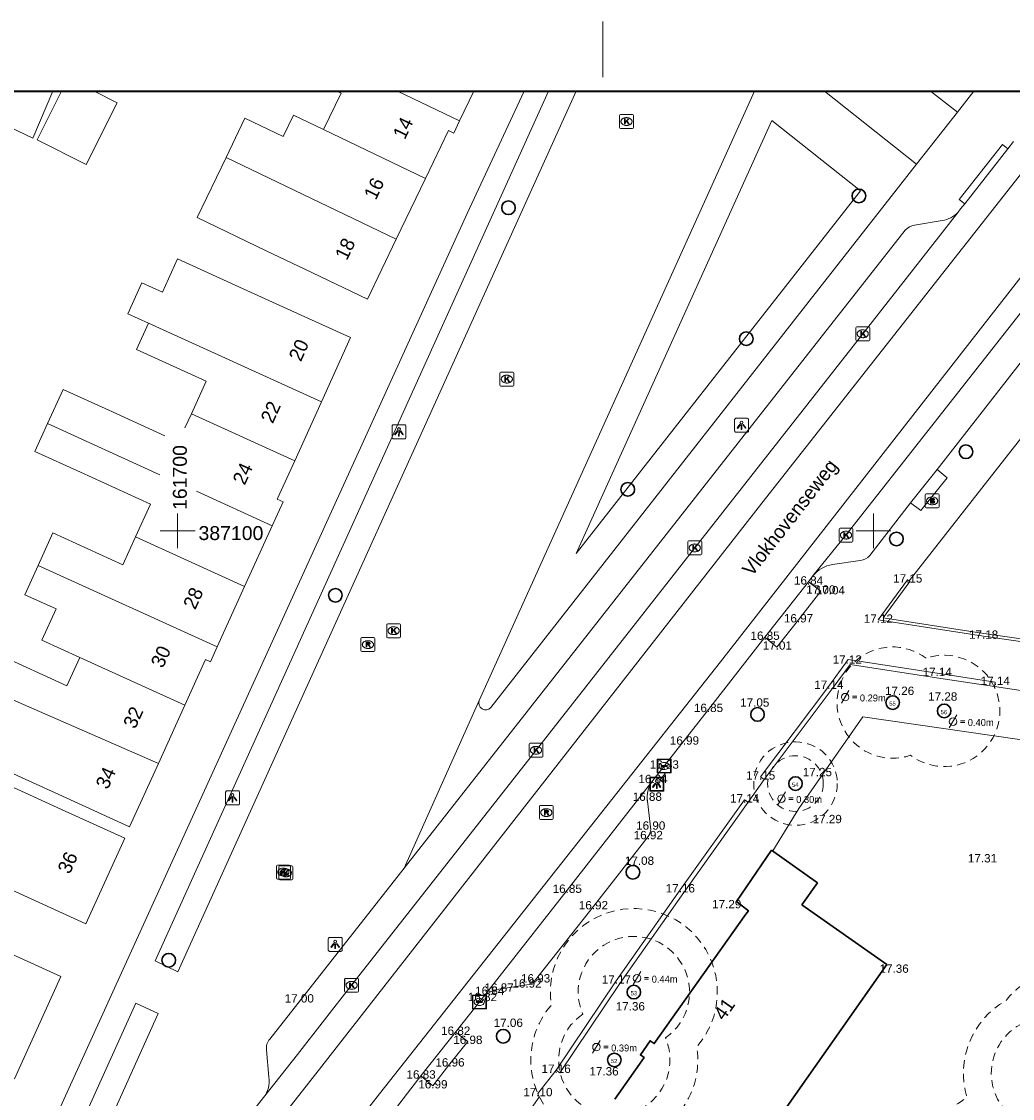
# Model space of a CAD drawing. Header units: metres. Extents: x 161590 to 161951, y 386917 to 387147.
# Tile 8 of 13: x 161689 to 161760, y 387059 to 387137. Entities that reach past the tile are written whole.
import ezdxf
from ezdxf.enums import TextEntityAlignment as Align

# ---------------------------------------------------------------- set-up
doc = ezdxf.new("R2010")
doc.units = ezdxf.units.M
doc.header["$MEASUREMENT"] = 0
doc.linetypes.add('DGN Style 2', pattern=[1, 0.6, -0.4])
doc.linetypes.add('DGN Style 4', pattern=[1.6, 0.8, -0.4, 0, -0.4])
for name, color, linetype, lineweight in [('70', 255, 'Continuous', 0), ('Bebouwing', 1, 'Continuous', 30), ('GB_Coordinaat', 7, 'Continuous', 0), ('GB_Doorsnede Stam', 3, 'Continuous', 0), ('GB_Kader', 7, 'Continuous', 40), ('GB_Kruinprojectie', 3, 'DGN Style 2', 0), ('GB_Kruinprojectievlak', 3, 'DGN Style 2', 0), ('GB_NAP Hoogte Bij Boom', 1, 'Continuous', 0), ('GB_NAP Hoogte Rioolput', 150, 'Continuous', 0), ('GB_Ruitennet', 7, 'Continuous', 0), ('GB_Vouwlijn', 7, 'Continuous', 0), ('IMGEO_Groenvoorziening', 7, 'Continuous', 0), ('IMGEO_Openbare_ruimte_label', 7, 'Continuous', 0), ('IMGEO_Pand', 7, 'Continuous', 0), ('IMGEO_Pand_nummerreeks', 7, 'Continuous', 0), ('IMGEO_Parkeervlak_open', 7, 'Continuous', 0), ('IMGEO_Rijbaan_lokaal_gesloten', 7, 'Continuous', 0), ('IMGEO_Rijbaan_lokaal_open', 7, 'Continuous', 0), ('IMGEO_Voetpad_open', 7, 'Continuous', 0), ('Muur', 150, 'Continuous', 13)]:
    doc.layers.add(name, color=color, linetype=linetype, lineweight=lineweight)
for name, color, linetype, lineweight, true_color in [('Achterkant tegel', 7, 'Continuous', 0, 0xa4a1ff), ('Boom', 7, 'Continuous', 0, 0x965c00), ('Boomummer', 7, 'Continuous', 0, 0x82ff82), ('GB_Kruinprojectie toekomst', 7, 'DGN Style 2', 0, 0xc8ff5c), ('GB_Kruinprojectievlak toekomst', 7, 'DGN Style 2', 0, 0xc8ff5c), ('GB_NAP Hoogte Algemeen', 7, 'Continuous', 13, 0x5555eb), ('Hekwerk', 7, 'DGN Style 4', 0, 0x6a5acd), ('IMGEO_Boom', 7, 'Continuous', 0, 0x6e2d9b), ('IMGEO_Brandkraan', 7, 'Continuous', 0, 0x20b2aa), ('IMGEO_Kolk', 7, 'Continuous', 0, 0x20b2aa), ('IMGEO_Lichtpunt', 7, 'Continuous', 0, 0x006400), ('IMGEO_Rioolput', 7, 'Continuous', 13, 0x20b2aa), ('Inrit', 7, 'Continuous', 0, 0xdf969c), ('Klinkers', 7, 'Continuous', 0, 0xff6347), ('Kolk', 7, 'Continuous', 0, 0x969600), ('Lichtmast', 7, 'Continuous', 0, 0x8000a0), ('Opsluitband onderkant', 7, 'Continuous', 0, 0xd2d200)]:
    doc.layers.add(name, color=color, linetype=linetype, lineweight=lineweight, true_color=true_color)
doc.styles.add('GB-Tekst Maatvoering', font='ITALICS.shx', dxfattribs={"height": 1})
doc.styles.add('GB_Tekst Leeg', font='arial.shx', dxfattribs={"height": 1.1})
doc.styles.add('IMGeo', font='txt', dxfattribs={"height": 1})
doc.styles.get("Standard").update_dxf_attribs({"font": 'txt.shx'})

# ---------------------------------------------------------------- blocks, each defined once
blk = doc.blocks.new('VOUWLN')
at = {"layer": 'GB_Vouwlijn', "color": 7, "linetype": 'Continuous', "lineweight": 0}
blk.add_line((-0.037, -4.017), (-0.037, -8.017), dxfattribs=at)
blk = doc.blocks.new('RK')
at = {"layer": 'GB_Ruitennet', "flags": 128}
for points in [[(-1.25, 0), (0, 0), (0, 1.25)], [(0, -1.25), (0, 0), (1.25, 0)]]:
    blk.add_lwpolyline(points, dxfattribs=at)
blk = doc.blocks.new('bgt_boom')
at = {"layer": 'IMGEO_Boom', "color": 7, "lineweight": 30}
blk.add_circle((0, 0), 0.489, dxfattribs=at)
blk = doc.blocks.new('*U17')
at = {"layer": 'IMGEO_Brandkraan', "linetype": 'Continuous', "lineweight": 0}
for points in [[(-0.49, -1.01), (1.11, -0.21), (0.68, 0.64, 0.108931), (0.38, 1.02, 0.685211), (-0.31, 0.5, 0.653363), (-1.03, 0.26, 0.140841), (-0.96, -0.09)], [(-0.11, -0.2), (-0.22, 0.01, 1.027489), (-0.53, -0.13), (-0.42, -0.35)], [(0.51, 0.11), (0.39, 0.37, 1.005529), (0.06, 0.2), (0.19, -0.05)]]:
    blk.add_hatch(color=7, dxfattribs=at).paths.add_polyline_path(points, flags=16)
at = {"layer": 'IMGEO_Brandkraan', "color": 7, "linetype": 'Continuous', "lineweight": 0, "flags": 128}
blk.add_lwpolyline([(2.71, -1.15), (-0.7, -2.85, -0.398433), (-1.15, -2.71), (-2.85, 0.7, -0.398433), (-2.71, 1.15), (0.7, 2.85, -0.398433), (1.15, 2.71), (2.85, -0.7, -0.398433), (2.71, -1.15)], format="xyb", close=True, dxfattribs=at)
at = {"layer": 'IMGEO_Brandkraan', "color": 7, "linetype": 'Continuous', "lineweight": 0}
blk.add_rational_spline([(1.15, 0.5), (1.92, -1.06), (0.79, -1.61), (-0.33, -2.16), (-1.09, -0.61), (-1.12, -0.56), (-1.14, -0.51), (-1.92, 1.05), (-0.79, 1.61), (0.33, 2.16), (1.1, 0.6), (1.12, 0.55), (1.15, 0.5)], [1, 0.707106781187, 1, 0.707106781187, 1, 1, 1, 0.707106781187, 1, 0.707106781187, 1, 1, 1], degree=2, knots=[0, 0, 0, 0.125, 0.125, 0.25, 0.25, 0.5, 0.5, 0.625, 0.625, 0.75, 0.75, 1, 1, 1], dxfattribs=at)
blk = doc.blocks.new('e_bgt_put_brandkraan_put')
at = {"layer": 'IMGEO_Brandkraan', "color": 7, "linetype": 'Continuous', "lineweight": 0, "flags": 128}
blk.add_lwpolyline([(-0.501, -0.426), (-0.501, 0.426, -0.398433), (-0.426, 0.5), (0.426, 0.5, -0.398433), (0.5, 0.426), (0.5, -0.426, -0.398433), (0.426, -0.5), (-0.426, -0.5, -0.398433), (-0.501, -0.426)], format="xyb", close=True, dxfattribs=at)
at = {"layer": 'IMGEO_Brandkraan', "color": 7, "linetype": 'Continuous', "lineweight": 0, "xscale": 0.223606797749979, "yscale": 0.223606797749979, "zscale": 0.223606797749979, "rotation": 243.434948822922}
blk.add_blockref('*U17', (0, 0), dxfattribs=at)
blk = doc.blocks.new('*U19')
at = {"layer": 'IMGEO_Kolk', "linetype": 'Continuous', "lineweight": 0}
blk.add_hatch(color=7, dxfattribs=at).paths.add_polyline_path([(-0.44, -1.12), (-0.69, -0.63), (-0.08, -0.32), (-0.95, -0.11), (-1.27, 0.55), (-0.38, 0.27), (0.31, 1.38), (0.62, 0.77), (0.13, 0.1), (0.52, -0.02), (0.91, 0.17), (1.16, -0.32)], flags=16)
at = {"layer": 'IMGEO_Kolk', "color": 7, "linetype": 'Continuous', "lineweight": 0, "flags": 128}
blk.add_lwpolyline([(2.71, -1.15), (-0.7, -2.85, -0.398433), (-1.15, -2.71), (-2.85, 0.7, -0.398433), (-2.71, 1.15), (0.7, 2.85, -0.398433), (1.15, 2.71), (2.85, -0.7, -0.398433), (2.71, -1.15)], format="xyb", close=True, dxfattribs=at)
at = {"layer": 'IMGEO_Kolk', "color": 7, "linetype": 'Continuous', "lineweight": 0}
blk.add_rational_spline([(1.15, 0.5), (1.92, -1.06), (0.79, -1.61), (-0.33, -2.16), (-1.09, -0.61), (-1.12, -0.56), (-1.14, -0.51), (-1.92, 1.05), (-0.79, 1.61), (0.33, 2.16), (1.1, 0.6), (1.12, 0.55), (1.15, 0.5)], [1, 0.707106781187, 1, 0.707106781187, 1, 1, 1, 0.707106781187, 1, 0.707106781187, 1, 1, 1], degree=2, knots=[0, 0, 0, 0.125, 0.125, 0.25, 0.25, 0.5, 0.5, 0.625, 0.625, 0.75, 0.75, 1, 1, 1], dxfattribs=at)
blk = doc.blocks.new('e_bgt_put_kolk')
at = {"layer": 'IMGEO_Kolk', "color": 7, "linetype": 'Continuous', "lineweight": 0, "flags": 128}
blk.add_lwpolyline([(-0.501, -0.426), (-0.501, 0.426, -0.398433), (-0.426, 0.5), (0.426, 0.5, -0.398433), (0.5, 0.426), (0.5, -0.426, -0.398433), (0.426, -0.5), (-0.426, -0.5, -0.398433), (-0.501, -0.426)], format="xyb", close=True, dxfattribs=at)
at = {"layer": 'IMGEO_Kolk', "color": 7, "linetype": 'Continuous', "lineweight": 0, "xscale": 0.223606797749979, "yscale": 0.223606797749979, "zscale": 0.223606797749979, "rotation": 243.434948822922}
blk.add_blockref('*U19', (0, 0), dxfattribs=at)
blk = doc.blocks.new('*U13')
at = {"layer": 'IMGEO_Lichtpunt', "color": 7, "flags": 128}
for points in [[(-20, -89), (83, -38, 0.414214), (89, -20), (38, 83, 0.414214), (20, 89), (-83, 38, 0.414214), (-89, 20), (-38, -83, 0.414214), (-20, -89)], [(-19, -25, 1), (-32, 0, 1), (-19, -25)]]:
    blk.add_lwpolyline(points, format="xyb", close=True, dxfattribs=at)
for points in [[(-11, 9), (-16, 12), (5, 52), (11, 49), (-11, 9)], [(-1, -4), (-4, 2), (37, 22), (40, 16), (-1, -4)], [(-1, -20), (0, -13), (46, -20), (45, -27), (-1, -20)]]:
    blk.add_lwpolyline(points, close=True, dxfattribs=at)
blk = doc.blocks.new('e_bgt_paal_lichtmast')
at = {"layer": 'IMGEO_Lichtpunt', "color": 7, "flags": 128}
blk.add_lwpolyline([(-0.493, 0.403), (-0.493, -0.404, 0.414214), (-0.399, -0.498), (0.409, -0.498, 0.414214), (0.503, -0.404), (0.503, 0.403, 0.414214), (0.409, 0.498), (-0.399, 0.498, 0.414214), (-0.493, 0.403)], format="xyb", close=True, dxfattribs=at)
at = {"layer": 'IMGEO_Lichtpunt', "color": 7, "xscale": 0.007052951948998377, "yscale": 0.007052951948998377, "zscale": 0.007052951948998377, "rotation": 243.434948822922}
blk.add_blockref('*U13', (0.005, 0), dxfattribs=at)
blk = doc.blocks.new('*U21')
at = {"layer": 'IMGEO_Rioolput', "linetype": 'Continuous', "lineweight": 0}
for points in [[(1.13, -0.26), (0.88, 0.24), (0.23, -0.08), (0.21, -0.04, -0.280473), (0.23, 0.21), (0.62, 0.76), (0.34, 1.32), (-0.03, 0.8, 0.195635), (-0.11, 0.45, 0.331675), (-0.67, 0.64, 0.461296), (-0.97, -0.04), (-0.47, -1.06)], [(-0.07, -0.24), (-0.18, -0.03, 0.035782), (-0.25, 0.07, 0.861761), (-0.55, -0.07, 0.070718), (-0.5, -0.18), (-0.4, -0.4)]]:
    blk.add_hatch(color=7, dxfattribs=at).paths.add_polyline_path(points, flags=16)
at = {"layer": 'IMGEO_Rioolput', "color": 7, "linetype": 'Continuous', "lineweight": 0, "flags": 128}
blk.add_lwpolyline([(2.71, -1.15), (-0.7, -2.85, -0.398433), (-1.15, -2.71), (-2.85, 0.7, -0.398433), (-2.71, 1.15), (0.7, 2.85, -0.398433), (1.15, 2.71), (2.85, -0.7, -0.398433), (2.71, -1.15)], format="xyb", close=True, dxfattribs=at)
at = {"layer": 'IMGEO_Rioolput', "color": 7, "linetype": 'Continuous', "lineweight": 0}
blk.add_rational_spline([(1.15, 0.5), (1.92, -1.06), (0.79, -1.61), (-0.33, -2.16), (-1.09, -0.61), (-1.12, -0.56), (-1.14, -0.51), (-1.92, 1.05), (-0.79, 1.61), (0.33, 2.16), (1.1, 0.6), (1.13, 0.55), (1.15, 0.5)], [1, 0.707106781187, 1, 0.707106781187, 1, 1, 1, 0.707106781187, 1, 0.707106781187, 1, 1, 1], degree=2, knots=[0, 0, 0, 0.125, 0.125, 0.25, 0.25, 0.5, 0.5, 0.625, 0.625, 0.75, 0.75, 1, 1, 1], dxfattribs=at)
blk = doc.blocks.new('e_bgt_put_inspectie_rioolput')
at = {"layer": 'IMGEO_Rioolput', "color": 7, "linetype": 'Continuous', "lineweight": 0, "flags": 128}
blk.add_lwpolyline([(-0.501, -0.426), (-0.501, 0.426, -0.398433), (-0.426, 0.5), (0.426, 0.5, -0.398433), (0.5, 0.426), (0.5, -0.426, -0.398433), (0.426, -0.5), (-0.426, -0.5, -0.398433), (-0.501, -0.426)], format="xyb", close=True, dxfattribs=at)
at = {"layer": 'IMGEO_Rioolput', "color": 7, "linetype": 'Continuous', "lineweight": 0, "xscale": 0.223606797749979, "yscale": 0.223606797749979, "zscale": 0.223606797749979, "rotation": 243.434948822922}
blk.add_blockref('*U21', (0, 0), dxfattribs=at)
blk = doc.blocks.new('COORDRK_2')
at = {"layer": 'GB_Coordinaat', "color": 7, "linetype": 'Continuous', "lineweight": 0, "insert": (0.167, 1.5), "char_height": 1, "attachment_point": 4, "rotation": 90, "line_spacing_factor": 0.6, "style": 'GB-Tekst Maatvoering'}
blk.add_mtext('\\Farial;161700', dxfattribs=at)
at = {"layer": 'GB_Coordinaat', "color": 7, "linetype": 'Continuous', "lineweight": 0, "insert": (1.5, -0.167), "char_height": 1, "attachment_point": 4, "line_spacing_factor": 0.6, "style": 'GB-Tekst Maatvoering'}
blk.add_mtext('\\Farial;387100', dxfattribs=at)
blk = doc.blocks.new('IMG-KOLK')
at = {"color": 0, "linetype": 'ByBlock', "lineweight": -2, "ltscale": 10, "flags": 128}
blk.add_lwpolyline([(-5, 5), (5, 5), (5, -5), (-5, -5), (-5, 5)], close=True, dxfattribs=at)
for points in [[(-4.42, 4.64), (4.38, 4.64, -0.414214), (4.59, 4.42), (4.59, -4.37, -0.414214), (4.38, -4.59), (-4.42, -4.59, -0.414214), (-4.63, -4.37), (-4.63, 4.42, -0.414214), (-4.42, 4.64)], [(-3.45, 1.05, 0.380426), (-2.76, -1.8)], [(-0.08, 2.66, 0.240218), (-3.45, 1.05)], [(-1.94, 0.45, 0.853344), (-1.94, -0.32)], [(3.31, 1.11, 0.240191), (-0.08, 2.66)], [(1.85, -0.32, 0.849746), (1.85, 0.45)], [(2.67, -1.76, 0.380426), (3.31, 1.11)], [(-2.76, -1.8, 0.148452), (0.12, -2.57)], [(0.12, -2.57, 0.131742), (2.67, -1.76)]]:
    blk.add_lwpolyline(points, format="xyb", dxfattribs=at)
for points in [[(-1.94, 0.45), (1.85, 0.45)], [(1.85, -0.32), (-1.94, -0.32)]]:
    blk.add_lwpolyline(points, dxfattribs=at)
blk = doc.blocks.new('IMG-LICHTPUNT')
at = {"color": 0, "ltscale": 10, "flags": 128}
for points in [[(-5, 5), (5, 5), (5, -5), (-5, -5), (-5, 5)], [(-4.63, 4.64), (4.59, 4.64), (4.59, -4.59), (-4.63, -4.59), (-4.63, 4.64)], [(-1.23, 0.8), (-0.77, 0.51), (-2.55, -2.33), (-3.01, -2.04), (-1.23, 0.8)], [(-0.33, 0.32), (0.21, 0.32), (0.21, -3.03), (-0.33, -3.03), (-0.33, 0.32)], [(0.75, 0.51), (1.21, 0.79), (2.93, -2.09), (2.47, -2.36), (0.75, 0.51)]]:
    blk.add_lwpolyline(points, close=True, dxfattribs=at)
at = {"color": 0, "ltscale": 10}
blk.add_circle((-0.02, 2.1), 1.03, dxfattribs=at)
blk = doc.blocks.new('bgt_boom_1')
at = {"layer": 'Boom', "color": 7, "lineweight": 30}
blk.add_circle((0, 0), 0.489, dxfattribs=at)
blk = doc.blocks.new('STAM0_9')
at = {"layer": 'GB_Doorsnede Stam', "color": 3, "linetype": 'Continuous', "lineweight": 0}
for p, q in [((0.55, 0.97), (-0.55, -0.88)), ((1.07, 0.12), (1.67, 0.12)), ((1.07, -0.12), (1.67, -0.12))]:
    blk.add_line(p, q, dxfattribs=at)
blk.add_circle((0, 0), 0.54, dxfattribs=at)
at = {"layer": 'GB_Doorsnede Stam', "color": 3, "linetype": 'Continuous', "lineweight": 0, "insert": (2.11, -0.64), "char_height": 1, "attachment_point": 7, "rotation": 0.0009, "line_spacing_factor": 0.6, "style": 'GB_Tekst Leeg'}
blk.add_mtext('\\FLMFONT;0.39m', dxfattribs=at)
blk = doc.blocks.new('STAM0_10')
at = {"layer": 'GB_Doorsnede Stam', "color": 3, "linetype": 'Continuous', "lineweight": 0}
for p, q in [((0.55, 0.97), (-0.55, -0.88)), ((1.07, 0.12), (1.67, 0.12)), ((1.07, -0.12), (1.67, -0.12))]:
    blk.add_line(p, q, dxfattribs=at)
blk.add_circle((0, 0), 0.54, dxfattribs=at)
at = {"layer": 'GB_Doorsnede Stam', "color": 3, "linetype": 'Continuous', "lineweight": 0, "insert": (2.11, -0.64), "char_height": 1, "attachment_point": 7, "rotation": 0.0009, "line_spacing_factor": 0.6, "style": 'GB_Tekst Leeg'}
blk.add_mtext('\\FLMFONT;0.44m', dxfattribs=at)
blk = doc.blocks.new('STAM0_11')
at = {"layer": 'GB_Doorsnede Stam', "color": 3, "linetype": 'Continuous', "lineweight": 0}
for p, q in [((0.55, 0.97), (-0.55, -0.88)), ((1.07, 0.12), (1.67, 0.12)), ((1.07, -0.12), (1.67, -0.12))]:
    blk.add_line(p, q, dxfattribs=at)
blk.add_circle((0, 0), 0.54, dxfattribs=at)
at = {"layer": 'GB_Doorsnede Stam', "color": 3, "linetype": 'Continuous', "lineweight": 0, "insert": (2.11, -0.64), "char_height": 1, "attachment_point": 7, "rotation": 0.0009, "line_spacing_factor": 0.6, "style": 'GB_Tekst Leeg'}
blk.add_mtext('\\FLMFONT;0.40m', dxfattribs=at)
blk = doc.blocks.new('STAM0_12')
at = {"layer": 'GB_Doorsnede Stam', "color": 3, "linetype": 'Continuous', "lineweight": 0}
for p, q in [((0.55, 0.97), (-0.55, -0.88)), ((1.07, 0.12), (1.67, 0.12)), ((1.07, -0.12), (1.67, -0.12))]:
    blk.add_line(p, q, dxfattribs=at)
blk.add_circle((0, 0), 0.54, dxfattribs=at)
at = {"layer": 'GB_Doorsnede Stam', "color": 3, "linetype": 'Continuous', "lineweight": 0, "insert": (2.11, -0.64), "char_height": 1, "attachment_point": 7, "rotation": 0.0009, "line_spacing_factor": 0.6, "style": 'GB_Tekst Leeg'}
blk.add_mtext('\\FLMFONT;0.29m', dxfattribs=at)
blk = doc.blocks.new('STAM0_8')
at = {"layer": 'GB_Doorsnede Stam', "color": 3, "linetype": 'Continuous', "lineweight": 0}
for p, q in [((0.55, 0.97), (-0.55, -0.88)), ((1.07, 0.12), (1.67, 0.12)), ((1.07, -0.12), (1.67, -0.12))]:
    blk.add_line(p, q, dxfattribs=at)
blk.add_circle((0, 0), 0.54, dxfattribs=at)
at = {"layer": 'GB_Doorsnede Stam', "color": 3, "linetype": 'Continuous', "lineweight": 0, "insert": (2.11, -0.64), "char_height": 1, "attachment_point": 7, "rotation": 0.0009, "line_spacing_factor": 0.6, "style": 'GB_Tekst Leeg'}
blk.add_mtext('\\FLMFONT;0.30m', dxfattribs=at)

msp = doc.modelspace()

# ---------------------------------------------------------------- linework, layer by layer
at = {"layer": '70'}
msp.add_point((161752.459, 387096.475), dxfattribs=at)
at = {"layer": 'Achterkant tegel', "color": 7}
msp.add_line((161764.079, 387088.008), (161758.703, 387088.827), dxfattribs=at)
at = {"layer": 'Achterkant tegel', "color": 7, "flags": 128}
msp.add_lwpolyline([(161727.191, 387061.243), (161725.88, 387059.567), (161725.97, 387059.309), (161724.273, 387056.92), (161721.894, 387053.631), (161719.558, 387050.38), (161715.427, 387044.277), (161709.922, 387035.825), (161707.145, 387031.636), (161704.367, 387027.322), (161702.898, 387025.095), (161699.932, 387020.299), (161697.993, 387016.864), (161695.435, 387012.352), (161693.614, 387008.996)], dxfattribs=at)
at = {"layer": 'Bebouwing', "color": 7}
for p, q in [((161742.685, 387077.069), (161745.977, 387074.713)), ((161744.867, 387073.137), (161750.972, 387068.851))]:
    msp.add_line(p, q, dxfattribs=at)
at = {"layer": 'Bebouwing', "color": 7, "flags": 128}
for points in [[(161731.426, 387059.156), (161733.191, 387061.675), (161733.523, 387062.15), (161733.262, 387062.341), (161733.955, 387063.365), (161734.253, 387063.164), (161740.823, 387072.453), (161741.016, 387072.709), (161740.154, 387073.364), (161742.685, 387077.069)], [(161744.867, 387073.137), (161745.977, 387074.713)], [(161742.536, 387056.832), (161750.972, 387068.851)]]:
    msp.add_lwpolyline(points, dxfattribs=at)
at = {"layer": 'GB_Kader', "color": 7, "linetype": 'Continuous', "lineweight": 40, "flags": 128}
msp.add_lwpolyline([(161935.745, 386931.594), (161648.745, 386931.594), (161648.745, 387131.594), (161935.745, 387131.594), (161935.745, 386931.594)], dxfattribs=at)
at = {"layer": 'GB_Kruinprojectie'}
msp.add_circle((161744.4, 387081.844), 2, dxfattribs=at)
at = {"layer": 'GB_Kruinprojectie toekomst'}
msp.add_circle((161744.4, 387081.844), 3, dxfattribs=at)
at = {"layer": 'GB_Kruinprojectievlak', "flags": 128}
for points in [[(161753.799, 387090.849, 1.662601), (161752.67, 387083.873, 1.662601), (161753.799, 387090.849)], [(161729.111, 387065.279, 2.113599), (161735.055, 387063.567, 2.113599), (161729.111, 387065.279)], [(161768.094, 387063.555, 0.99963), (161762.726, 387066.236, 0.155938), (161760.854, 387064.678, 1.346993), (161765.845, 387058.87, 0.368951), (161768.094, 387063.555)]]:
    msp.add_lwpolyline(points, format="xyb", close=True, dxfattribs=at)
at = {"layer": 'GB_Kruinprojectievlak toekomst', "flags": 128}
for points in [[(161753.799, 387090.849, 1.662601), (161752.67, 387083.873, 1.662601), (161753.799, 387090.849)], [(161752.843, 387054.041, 0.124991), (161750.519, 387052.218, 1.042919), (161759.696, 387044.503, 0.174713), (161761.262, 387048.258, 0.420745), (161765.392, 387055.778, 0.099277), (161767.187, 387057.309, 0.307835), (161770.169, 387063.363, 0.043361), (161770.362, 387064.207, 0.423982), (161781.754, 387065.778, 1.664063), (161788.968, 387070.871, 0.192638), (161791.674, 387075.312, 1.421822), (161780.185, 387081.762, 0.086133), (161778.671, 387079.907, 1.560312), (161770.187, 387076.657, 0.256311), (161767.361, 387069.498, 0.352743), (161761.327, 387067.781, 0.100198), (161759.512, 387066.239, 0.350728), (161756.73, 387059.279, 0.257225), (161753.659, 387054.37, 0.044093), (161752.843, 387054.041)], [(161727.848, 387057.135, 1.701405), (161729.962, 387046.866, 1.667565), (161731.578, 387053.736, 0.136745), (161729.579, 387056.262, 0.55675), (161737.308, 387062.918, 1.570019), (161726.858, 387065.927, 0.440032), (161727.848, 387057.135)]]:
    msp.add_lwpolyline(points, format="xyb", close=True, dxfattribs=at)
at = {"layer": 'Hekwerk', "color": 7, "linetype": 'Continuous', "lineweight": 0}
msp.add_line((161744.634, 387080.06), (161749.244, 387086.644), dxfattribs=at)
at = {"layer": 'Hekwerk', "color": 7, "linetype": 'Continuous', "lineweight": 0, "flags": 128}
for points in [[(161773.412, 387083.15), (161749.244, 387086.644)], [(161742.762, 387077.014), (161744.634, 387080.06)]]:
    msp.add_lwpolyline(points, dxfattribs=at)
at = {"layer": 'IMGEO_Groenvoorziening', "color": 7, "linetype": 'Continuous', "lineweight": 0, "flags": 128}
msp.add_lwpolyline([(161728.639, 387098.369), (161749.068, 387124.442), (161742.706, 387129.49), (161728.639, 387098.369)], dxfattribs=at)
at = {"layer": 'IMGEO_Pand', "color": 7, "linetype": 'Continuous', "lineweight": 13, "flags": 128}
for points in [[(161682.868, 387131.594), (161682.807, 387131.451), (161689.59, 387128.208), (161691.02, 387131.594)], [(161689.9, 387128.086), (161693.425, 387126.319), (161695.653, 387130.762), (161693.995, 387131.594)], [(161691.659, 387131.594), (161689.9, 387128.086)], [(161711.423, 387131.594), (161711.744, 387131.44), (161710.49, 387128.825)], [(161720.266, 387129.452), (161715.809, 387131.594)], [(161720.266, 387129.452), (161721.294, 387131.594)], [(161710.49, 387128.825), (161708.329, 387129.872), (161707.588, 387128.327), (161704.832, 387129.649), (161703.483, 387126.836)], [(161717.802, 387125.311), (161719.456, 387128.759), (161719.844, 387128.573), (161720.266, 387129.452)], [(161710.49, 387128.825), (161717.802, 387125.311)], [(161703.483, 387126.836), (161701.405, 387122.504), (161706.374, 387120.12), (161709.132, 387118.797), (161713.64, 387116.635), (161715.715, 387120.96)], [(161715.715, 387120.96), (161703.483, 387126.836)], [(161715.715, 387120.96), (161717.802, 387125.311)], [(161710.337, 387109.279), (161712.431, 387113.886), (161707.879, 387115.954), (161704.983, 387117.27), (161699.995, 387119.536), (161698.912, 387117.154), (161697.432, 387117.821), (161696.422, 387115.597), (161697.903, 387114.931)], [(161697.903, 387114.931), (161697.04, 387113.034), (161702.052, 387110.756), (161700.988, 387108.416)], [(161697.903, 387114.931), (161710.337, 387109.279)], [(161699.091, 387106.835), (161695.046, 387108.673), (161691.774, 387110.16), (161690.658, 387107.703)], [(161708.411, 387105.042), (161710.337, 387109.279)], [(161700.988, 387108.416), (161700.528, 387107.404)], [(161708.411, 387105.042), (161700.988, 387108.416)], [(161690.658, 387107.703), (161689.745, 387105.694), (161693.017, 387104.207), (161698.04, 387101.925), (161696.969, 387099.568)], [(161690.658, 387107.703), (161698.728, 387104.036)], [(161706.798, 387100.369), (161707.574, 387102.077), (161707.151, 387102.269), (161708.411, 387105.042)], [(161701.351, 387102.844), (161706.798, 387100.369)], [(161704.813, 387096.003), (161706.798, 387100.369)], [(161696.969, 387099.568), (161696.059, 387097.567), (161691.043, 387099.847), (161689.982, 387097.514)], [(161696.969, 387099.568), (161704.813, 387096.003)], [(161689.982, 387097.514), (161689.023, 387095.403), (161691.262, 387094.386), (161690.24, 387092.136), (161692.966, 387090.897)], [(161702.843, 387091.669), (161689.982, 387097.514)], [(161702.843, 387091.669), (161704.813, 387096.003)], [(161692.966, 387090.897), (161692.046, 387088.872), (161687.109, 387091.115), (161686.048, 387088.78)], [(161700.517, 387087.465), (161702.009, 387090.749), (161702.354, 387090.592), (161702.843, 387091.669)], [(161692.966, 387090.897), (161700.517, 387087.465)], [(161686.048, 387088.78), (161685.1, 387086.695), (161687.235, 387085.725), (161686.199, 387083.445), (161689.045, 387082.151), (161691.999, 387080.809), (161696.551, 387078.74), (161698.616, 387083.283)], [(161698.616, 387083.283), (161686.048, 387088.78)], [(161698.616, 387083.283), (161700.517, 387087.465)], [(161683.532, 387071.644), (161685.27, 387075.468), (161693.413, 387071.768), (161696.207, 387077.915), (161691.656, 387079.984), (161685.259, 387082.891), (161682.528, 387076.88), (161673.21, 387081.115), (161673.546, 387081.855), (161667.787, 387084.473), (161666.221, 387079.335)], [(161684.392, 387060.735), (161685.009, 387062.105), (161688.275, 387060.621), (161691.615, 387067.969), (161683.532, 387071.644)]]:
    msp.add_lwpolyline(points, dxfattribs=at)
at = {"layer": 'IMGEO_Parkeervlak_open', "color": 7, "linetype": 'Continuous', "lineweight": 0, "flags": 128}
msp.add_lwpolyline([(161773.033, 387131.594), (161761.589, 387116.956), (161748.03, 387099.693), (161745.638, 387096.76)], dxfattribs=at)
for points in [[(161756.082, 387122.901, -0.170557), (161754.951, 387122.296), (161752.959, 387121.954, 0.187667), (161752.294, 387121.595), (161716.284, 387075.765)], [(161716.284, 387075.765), (161706.629, 387063.475, 0.216681), (161706.381, 387062.71), (161706.559, 387060.74, -0.20267), (161706.181, 387059.279)]]:
    msp.add_lwpolyline(points, format="xyb", dxfattribs=at)
at = {"layer": 'IMGEO_Rijbaan_lokaal_gesloten', "color": 7, "linetype": 'Continuous', "lineweight": 0, "flags": 128}
for points in [[(161648.745, 386950.979), (161649.091, 386951.695), (161671.85, 386999.939), (161682.971, 387022.422), (161687.4, 387031.406), (161689.983, 387035.837), (161693.182, 387039.652), (161710.356, 387061.531), (161741.985, 387101.988), (161765.075, 387131.325), (161765.277, 387131.594)], [(161770.944, 387131.594), (161761.782, 387119.767), (161739.022, 387090.599), (161714.497, 387059.54), (161694.781, 387034.36), (161690.967, 387028.33), (161684.324, 387015.284), (161676.894, 387000.062), (161648.745, 386940.873)], [(161760.057, 387127.97), (161759.658, 387127.454)], [(161756.082, 387122.901), (161749.234, 387114.157), (161737.162, 387098.776), (161725.755, 387084.238), (161712.505, 387067.347), (161708.606, 387062.373), (161706.181, 387059.279)], [(161756.561, 387123.502), (161756.264, 387123.133), (161756.082, 387122.901)], [(161706.181, 387059.279), (161699.198, 387050.389), (161698.149, 387049.032)]]:
    msp.add_lwpolyline(points, dxfattribs=at)
at = {"layer": 'IMGEO_Rijbaan_lokaal_open', "color": 7, "linetype": 'Continuous', "lineweight": 0, "flags": 128}
for points in [[(161724.9, 387131.594), (161720.797, 387122.792), (161681.935, 387037.469)], [(161726.654, 387131.594), (161698.381, 387069.106), (161700.007, 387068.321)], [(161700.007, 387068.321), (161728.63, 387131.594)], [(161741.462, 387131.594), (161721.675, 387087.817)], [(161753.102, 387126.347), (161746.489, 387131.594)], [(161754.095, 387131.594), (161756.034, 387130.079)], [(161753.102, 387126.347), (161756.034, 387130.079)], [(161716.284, 387075.765), (161721.675, 387087.817)], [(161697, 387066.066), (161684.092, 387037.531), (161685.738, 387036.807), (161698.603, 387065.323), (161697, 387066.066)]]:
    msp.add_lwpolyline(points, dxfattribs=at)
at = {"layer": 'IMGEO_Voetpad_open', "color": 7, "linetype": 'Continuous', "lineweight": 0}
msp.add_line((161740.997, 387080.496), (161742.147, 387082.13), dxfattribs=at)
at = {"layer": 'IMGEO_Voetpad_open', "color": 7, "linetype": 'Continuous', "lineweight": 0, "flags": 128}
for points in [[(161752.563, 387096.398), (161780.171, 387131.594)], [(161756.034, 387130.079), (161757.218, 387131.594)], [(161759.658, 387127.454), (161759.265, 387127.762), (161756.168, 387123.81), (161756.561, 387123.502)], [(161756.561, 387123.502), (161759.658, 387127.454)], [(161761.901, 387113.806), (161754.572, 387104.41)], [(161754.572, 387104.41), (161752.675, 387102.008)], [(161752.675, 387102.008), (161753.399, 387101.455), (161755.307, 387103.816), (161754.572, 387104.41)]]:
    msp.add_lwpolyline(points, dxfattribs=at)
for points in [[(161721.675, 387087.817, 0.833769), (161722.512, 387087.307), (161753.102, 387126.347)], [(161752.675, 387102.008), (161749.738, 387098.228, -0.19629), (161749.059, 387097.869), (161747.071, 387097.575, 0.187471), (161745.638, 387096.76)]]:
    msp.add_lwpolyline(points, format="xyb", dxfattribs=at)
at = {"layer": 'Inrit', "color": 7, "flags": 128}
for points in [[(161742.209, 387092.359), (161743.056, 387091.654), (161744.607, 387093.612), (161746.21, 387095.678), (161745.328, 387096.331)], [(161717.486, 387060.834), (161718.336, 387060.13), (161719.562, 387061.702), (161720.846, 387063.322), (161719.972, 387063.976)]]:
    msp.add_lwpolyline(points, dxfattribs=at)
at = {"layer": 'Klinkers', "color": 7, "flags": 128}
msp.add_lwpolyline([(161721.891, 387066.401), (161727.991, 387074.181), (161734.15, 387082.064)], dxfattribs=at)
at = {"layer": 'Muur', "color": 7}
for p, q in [((161750.345, 387093.595), (161752.459, 387096.475)), ((161752.62, 387096.356), (161752.459, 387096.475)), ((161750.701, 387093.743), (161752.62, 387096.356)), ((161741.891, 387082.322), (161742.147, 387082.13)), ((161740.737, 387080.682), (161740.997, 387080.496)), ((161727.191, 387061.243), (161727.456, 387061.065))]:
    msp.add_line(p, q, dxfattribs=at)
at = {"layer": 'Muur', "color": 7, "flags": 128}
for points in [[(161750.345, 387093.595), (161757.912, 387092.436), (161765.045, 387091.399)], [(161750.701, 387093.743), (161757.941, 387092.633), (161764.945, 387091.615)], [(161748.18, 387090.75), (161746.787, 387088.845), (161741.891, 387082.322)], [(161748.324, 387090.404), (161747.044, 387088.654), (161742.147, 387082.13)], [(161748.18, 387090.75), (161754.578, 387089.765), (161758.748, 387089.123)], [(161748.324, 387090.404), (161754.524, 387089.45), (161758.703, 387088.827)], [(161758.748, 387089.123), (161758.703, 387088.827)], [(161735.029, 387082.556), (161734.667, 387082.102), (161734.917, 387081.902)], [(161740.737, 387080.682), (161736.113, 387074.21), (161731.519, 387067.666), (161727.191, 387061.243)], [(161740.997, 387080.496), (161736.374, 387074.025), (161731.782, 387067.485), (161727.456, 387061.065)]]:
    msp.add_lwpolyline(points, dxfattribs=at)
at = {"layer": 'Opsluitband onderkant', "color": 7, "flags": 128}
for points in [[(161734.15, 387082.064), (161738.143, 387087.172), (161742.209, 387092.359), (161745.328, 387096.331), (161745.638, 387096.76)], [(161715.254, 387057.947), (161717.486, 387060.834), (161719.972, 387063.976), (161721.891, 387066.401)]]:
    msp.add_lwpolyline(points, dxfattribs=at)
msp.add_lwpolyline([(161721.891, 387066.401, -0.190523), (161723.093, 387067.079), (161725.097, 387067.373, 0.211212), (161725.716, 387067.741), (161729.869, 387072.995), (161733.812, 387078.031, 0.200553), (161733.988, 387078.717), (161733.743, 387080.792, -0.170084), (161734.15, 387082.064)], format="xyb", dxfattribs=at)

# ---------------------------------------------------------------- block references
at = {"layer": 'Boom', "color": 7, "lineweight": 30}
for p in [(161751.384, 387087.66), (161741.672, 387086.81), (161755.085, 387087.061), (161744.4, 387081.844), (161732.719, 387075.473), (161732.785, 387066.861), (161723.4, 387063.688), (161731.381, 387061.985)]:
    msp.add_blockref('bgt_boom_1', p, dxfattribs=at)
at = {"layer": 'GB_Coordinaat', "color": 7, "linetype": 'Continuous', "lineweight": 0}
msp.add_blockref('COORDRK_2', (161700, 387100), dxfattribs=at)
at = {"layer": 'GB_Doorsnede Stam', "color": 3, "linetype": 'Continuous', "lineweight": 0, "xscale": 0.5000000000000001, "yscale": 0.5000000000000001, "zscale": 0.5000000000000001, "rotation": 359.9991085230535}
for name, p in [('STAM0_12', (161747.97, 387088.054)), ('STAM0_11', (161755.726, 387086.294)), ('STAM0_8', (161743.396, 387080.764)), ('STAM0_10', (161733.014, 387067.852)), ('STAM0_9', (161730.097, 387062.906))]:
    msp.add_blockref(name, p, dxfattribs=at)
at = {"layer": 'GB_Ruitennet'}
for p in [(161700, 387100), (161750, 387100)]:
    msp.add_blockref('RK', p, dxfattribs=at)
at = {"layer": 'GB_Vouwlijn', "color": 7, "linetype": 'Continuous', "lineweight": 0, "rotation": 180}
msp.add_blockref('VOUWLN', (161730.523, 387128.577), dxfattribs=at)
at = {"layer": 'IMGEO_Boom', "color": 7, "lineweight": 30}
for p in [(161748.959, 387124.065), (161723.775, 387123.211), (161740.861, 387113.805), (161756.65, 387105.682), (161732.348, 387102.979), (161751.653, 387099.418), (161711.336, 387095.371), (161699.364, 387069.149)]:
    msp.add_blockref('bgt_boom', p, dxfattribs=at)
at = {"layer": 'IMGEO_Brandkraan', "color": 7, "linetype": 'Continuous', "lineweight": 0}
msp.add_blockref('e_bgt_put_brandkraan_put', (161754.225, 387102.158), dxfattribs=at)
at = {"layer": 'IMGEO_Kolk', "color": 7, "linetype": 'Continuous', "lineweight": 0}
for p in [(161732.258, 387129.409), (161749.233, 387114.158), (161723.655, 387110.901), (161748.03, 387099.693), (161737.162, 387098.776), (161715.523, 387092.824), (161725.755, 387084.238), (161707.599, 387075.484), (161707.778, 387075.426), (161712.504, 387067.348)]:
    msp.add_blockref('e_bgt_put_kolk', p, dxfattribs=at)
at = {"layer": 'IMGEO_Lichtpunt', "color": 7}
for p in [(161740.52, 387107.59), (161715.902, 387107.117), (161703.943, 387080.818), (161711.321, 387070.285)]:
    msp.add_blockref('e_bgt_paal_lichtmast', p, dxfattribs=at)
at = {"layer": 'IMGEO_Rioolput', "color": 7, "linetype": 'Continuous', "lineweight": 0}
for p in [(161713.673, 387091.828), (161726.495, 387079.758)]:
    msp.add_blockref('e_bgt_put_inspectie_rioolput', p, dxfattribs=at)
at = {"layer": 'Kolk', "color": 7, "xscale": 0.1, "yscale": 0.1, "zscale": 0.1}
for p in [(161734.965, 387083.102), (161721.686, 387066.15)]:
    msp.add_blockref('IMG-KOLK', p, dxfattribs=at)
at = {"layer": 'Lichtmast', "color": 7, "xscale": 0.1, "yscale": 0.1, "zscale": 0.1}
msp.add_blockref('IMG-LICHTPUNT', (161734.435, 387081.802), dxfattribs=at)

# ---------------------------------------------------------------- texts
at = {"layer": 'Boomummer', "color": 7, "char_height": 0.3, "attachment_point": 8, "line_spacing_factor": 0.6}
for s, insert in [('\\fArial|b0|i0|c00|p39;55', (161751.371, 387087.43)), ('\\fArial|b0|i0|c00|p39;56', (161755.061, 387086.822)), ('\\fArial|b0|i0|c00|p39;54', (161744.384, 387081.601)), ('\\fArial|b0|i0|c00|p39;53', (161732.784, 387066.625)), ('\\fArial|b0|i0|c00|p39;52', (161731.365, 387061.753))]:
    msp.add_mtext(s, dxfattribs=dict(at, insert=insert))
at = {"layer": 'GB_NAP Hoogte Algemeen', "char_height": 0.6, "attachment_point": 8, "line_spacing_factor": 0.6}
for s, insert in [('\\fArial|b0|i0|c00|p39;16.84', (161745.338, 387096.131)), ('\\fArial|b0|i0|c00|p39;17.15', (161752.467, 387096.275)), ('\\fArial|b0|i0|c00|p39;17.00', (161746.22, 387095.478)), ('\\fArial|b0|i0|c00|p39;17.04', (161746.905, 387095.425)), ('\\fArial|b0|i0|c00|p39;16.97', (161744.617, 387093.412)), ('\\fArial|b0|i0|c00|p39;17.12', (161750.356, 387093.395)), ('\\fArial|b0|i0|c00|p39;16.85', (161742.217, 387092.159)), ('\\fArial|b0|i0|c00|p39;17.18', (161757.921, 387092.236)), ('\\fArial|b0|i0|c00|p39;17.01', (161743.095, 387091.454)), ('\\fArial|b0|i0|c00|p39;17.12', (161748.12, 387090.453)), ('\\fArial|b0|i0|c00|p39;17.14', (161754.588, 387089.565)), ('\\fArial|b0|i0|c00|p39;17.14', (161758.759, 387088.923)), ('\\fArial|b0|i0|c00|p39;17.14', (161746.797, 387088.645)), ('\\fArial|b0|i0|c00|p39;17.05', (161741.474, 387087.356)), ('\\fArial|b0|i0|c00|p39;16.85', (161738.151, 387086.972)), ('\\fArial|b0|i0|c00|p39;16.99', (161736.421, 387084.63)), ('\\fArial|b0|i0|c00|p39;17.15', (161741.899, 387082.122)), ('\\fArial|b0|i0|c00|p39;16.84', (161734.16, 387081.864)), ('\\fArial|b0|i0|c00|p39;16.88', (161733.752, 387080.592)), ('\\fArial|b0|i0|c00|p39;17.14', (161740.747, 387080.482)), ('\\fArial|b0|i0|c00|p39;17.29', (161746.68, 387078.985)), ('\\fArial|b0|i0|c00|p39;16.90', (161733.998, 387078.517)), ('\\fArial|b0|i0|c00|p39;16.92', (161733.823, 387077.831)), ('\\fArial|b0|i0|c00|p39;17.08', (161733.19, 387075.993)), ('\\fArial|b0|i0|c00|p39;17.31', (161757.839, 387076.169)), ('\\fArial|b0|i0|c00|p39;16.85', (161727.999, 387073.981)), ('\\fArial|b0|i0|c00|p39;17.16', (161736.123, 387074.01)), ('\\fArial|b0|i0|c00|p39;16.92', (161729.88, 387072.795)), ('\\fArial|b0|i0|c00|p39;17.29', (161739.458, 387072.869)), ('\\fArial|b0|i0|c00|p39;17.36', (161751.489, 387068.238)), ('\\fArial|b0|i0|c00|p39;16.93', (161725.725, 387067.541)), ('\\fArial|b0|i0|c00|p39;17.17', (161731.528, 387067.466)), ('\\fArial|b0|i0|c00|p39;16.84', (161722.431, 387066.651)), ('\\fArial|b0|i0|c00|p39;16.87', (161723.103, 387066.879)), ('\\fArial|b0|i0|c00|p39;16.92', (161725.108, 387067.173)), ('\\fArial|b0|i0|c00|p39;17.00', (161708.741, 387066.101)), ('\\fArial|b0|i0|c00|p39;16.82', (161721.902, 387066.201)), ('\\fArial|b0|i0|c00|p39;17.06', (161723.762, 387064.347)), ('\\fArial|b0|i0|c00|p39;16.82', (161719.983, 387063.776)), ('\\fArial|b0|i0|c00|p39;16.98', (161720.856, 387063.122)), ('\\fArial|b0|i0|c00|p39;16.96', (161719.571, 387061.502)), ('\\fArial|b0|i0|c00|p39;17.16', (161727.2, 387061.043)), ('\\fArial|b0|i0|c00|p39;16.83', (161717.495, 387060.634)), ('\\fArial|b0|i0|c00|p39;16.99', (161718.345, 387059.93)), ('\\fArial|b0|i0|c00|p39;17.10', (161725.89, 387059.367))]:
    msp.add_mtext(s, dxfattribs=dict(at, insert=insert))
at = {"layer": 'GB_NAP Hoogte Bij Boom', "char_height": 0.6, "attachment_point": 8, "line_spacing_factor": 0.6}
for s, insert in [('\\fArial|b0|i0|c00|p39;17.26', (161751.882, 387088.198)), ('\\fArial|b0|i0|c00|p39;17.28', (161754.98, 387087.788)), ('\\fArial|b0|i0|c00|p39;17.25', (161745.972, 387082.362)), ('\\fArial|b0|i0|c00|p39;17.36', (161732.531, 387065.53)), ('\\fArial|b0|i0|c00|p39;17.36', (161730.642, 387060.861))]:
    msp.add_mtext(s, dxfattribs=dict(at, insert=insert))
at = {"layer": 'GB_NAP Hoogte Rioolput', "insert": (161734.974, 387082.902), "char_height": 0.6, "attachment_point": 8, "line_spacing_factor": 0.6}
msp.add_mtext('\\fArial|b0|i0|c00|p39;16.83', dxfattribs=at)
at = {"layer": 'IMGEO_Openbare_ruimte_label', "color": 7, "linetype": 'Continuous', "lineweight": 0, "style": 'IMGeo'}
msp.add_text('Vlokhovenseweg', height=1, rotation=52.0295, dxfattribs=at).set_placement((161743.992, 387100.966), align=Align.MIDDLE_CENTER)
at = {"layer": 'IMGEO_Pand_nummerreeks', "color": 7, "linetype": 'Continuous', "lineweight": 0, "style": 'IMGeo'}
for s, rotation, p in [('14', 64.37252, (161716.195, 387128.943)), ('16', 64.37252, (161714.11, 387124.599)), ('18', 64.37252, (161712.03, 387120.263)), ('20', 65.5579, (161708.706, 387112.987)), ('22', 65.5579, (161706.684, 387108.538)), ('24', 65.5579, (161704.673, 387104.114)), ('28', 65.55793, (161701.116, 387095.166)), ('30', 65.55856, (161698.791, 387090.967)), ('32', 65.55856, (161696.806, 387086.598)), ('34', 65.55856, (161694.831, 387082.253)), ('36', 65.55675, (161692.095, 387076.164)), ('41', 54.97305, (161739.28, 387065.649))]:
    msp.add_text(s, height=1, rotation=rotation, dxfattribs=at).set_placement(p, align=Align.MIDDLE_CENTER)

doc.saveas('drawing.dxf')
